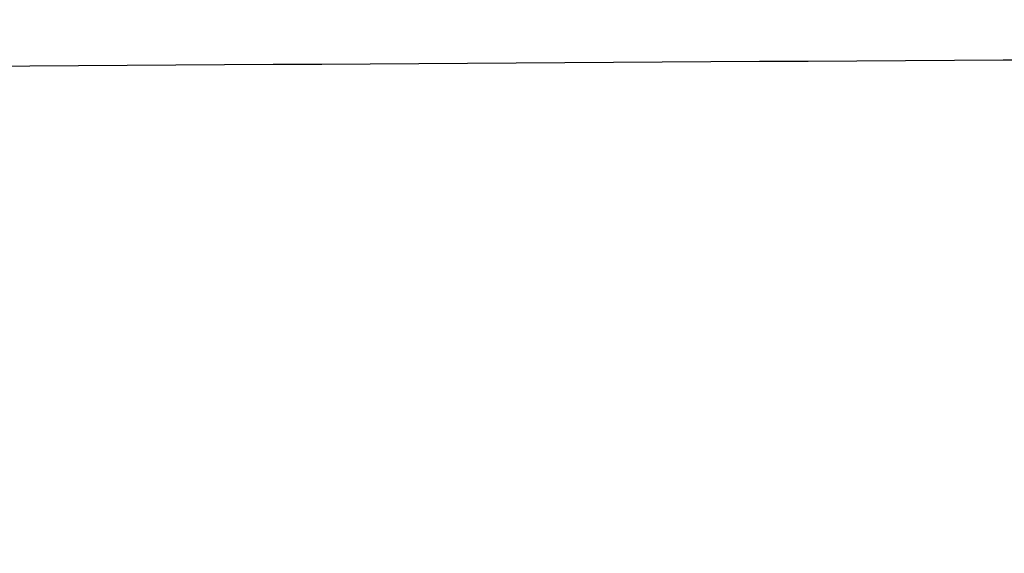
# Model space of a CAD drawing. Header units: millimetres. Extents: x -203 to 203, y 78 to 485.
# Tile 205 of 256: x -0.737 to -0.6445, y 201.3795 to 201.4296. Entities that reach past the tile are written whole.
import ezdxf

# ---------------------------------------------------------------- set-up
doc = ezdxf.new("R2010")
doc.units = ezdxf.units.MM
doc.layers.add('Layer 01', color=18, linetype='Continuous', true_color=0x000000)

# ---------------------------------------------------------------- blocks, each defined once
blk = doc.blocks.new('10CP311BZ')
at = {"layer": 'Layer 01', "extrusion": (1.690585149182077e-14, -1, 4.631737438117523e-14)}
blk.add_open_spline([(-4.897943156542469, 12.00000000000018, 1.193530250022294), (-4.970147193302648, 12, 0.804749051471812), (-4.996238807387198, 12.00000000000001, 0.410242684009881), (-4.9679039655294, 12.00000000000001, -0.1743757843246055), (-4.946842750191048, 12, -0.3687589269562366), (-4.880705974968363, 12, -0.7565128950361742), (-4.835463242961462, 12.00000000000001, -0.9497872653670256), (-4.667284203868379, 12, -1.512509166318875), (-4.511651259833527, 12.00000000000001, -1.870449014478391), (-4.111117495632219, 12.00000000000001, -2.551026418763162), (-3.872288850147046, 12.00000000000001, -2.862611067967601), (-3.46188979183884, 12.00000000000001, -3.282566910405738), (-3.315211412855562, 12, -3.415790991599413), (-3.007185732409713, 12, -3.66129304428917), (-2.686333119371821, 11.99999999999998, -3.8851257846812), (-2.340540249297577, 11.99999999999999, -4.066825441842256), (-1.982028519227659, 12, -4.227038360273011), (-1.795723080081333, 12, -4.296442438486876), (-1.419845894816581, 12, -4.409822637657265), (-1.229184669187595, 12.00000000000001, -4.454382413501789), (-0.8424356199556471, 12.00000000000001, -4.519324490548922), (-0.6451276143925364, 12, -4.539719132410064), (-0.0547867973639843, 12, -4.562814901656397), (0.3352540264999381, 12.00000000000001, -4.529017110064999), (0.7214720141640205, 12, -4.441787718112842)], degree=3, knots=[0, 0, 0, 0, 1.179138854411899, 1.179138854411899, 1.768708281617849, 1.768708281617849, 2.3582777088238, 2.3582777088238, 3.537416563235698, 3.537416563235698, 4.716555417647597, 4.716555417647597, 5.306124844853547, 5.306124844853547, 5.895694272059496, 6.485263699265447, 6.485263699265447, 7.074833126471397, 7.074833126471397, 7.664402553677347, 7.664402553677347, 8.253971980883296, 8.253971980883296, 9.433110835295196, 9.433110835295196, 9.433110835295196, 9.433110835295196], dxfattribs=at)
at = {"layer": 'Layer 01'}
blk.add_rational_spline([(-1.7843140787e-06, 11.52494583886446, 4.499999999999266), (1.863961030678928, 11.58749999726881, 4.499999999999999), (3.181980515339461, 11.64999999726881, 3.181980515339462), (4.499999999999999, 11.71249999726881, 1.86396103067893), (4.499999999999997, 11.77499999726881), (4.499999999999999, 11.83749999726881, -1.863961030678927), (3.181980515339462, 11.89999999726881, -3.181980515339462), (2.155022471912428, 11.94869797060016, -4.208938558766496), (0.7214720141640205, 12, -4.441787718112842)], [1, 0.9238795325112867, 1, 0.9238795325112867, 1, 0.9238795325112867, 1, 0.939675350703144, 0.9749639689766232], degree=2, knots=[-14.09645303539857, -14.09645303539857, -14.09645303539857, -10.36643229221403, -10.36643229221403, -6.636415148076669, -6.636415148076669, -2.906398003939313, -2.906398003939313, 0, 0, 0], dxfattribs=at)
blk.add_open_spline([(1.819486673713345, 9.393898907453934, 9.5), (0.9823546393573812, 10.2310309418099, 9.5), (0.145222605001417, 11.06816297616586, 9.5)], degree=2, dxfattribs=at)
blk = doc.blocks.new('CT311ABINT')
at = {"layer": 'Layer 01', "extrusion": (-0.1637859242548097, -0.984092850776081, 0.06881447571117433), "rotation": 0.6561814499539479}
blk.add_blockref('10CP311BZ', (-41.93200462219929, 85.8147011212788, -246.623976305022), dxfattribs=at)

msp = doc.modelspace()

# ---------------------------------------------------------------- block references
at = {"layer": 'Layer 01', "extrusion": (0, -1, 0)}
msp.add_blockref('CT311ABINT', (0, -17.71698113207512, -281.7169811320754), dxfattribs=at)

doc.saveas('drawing.dxf')
